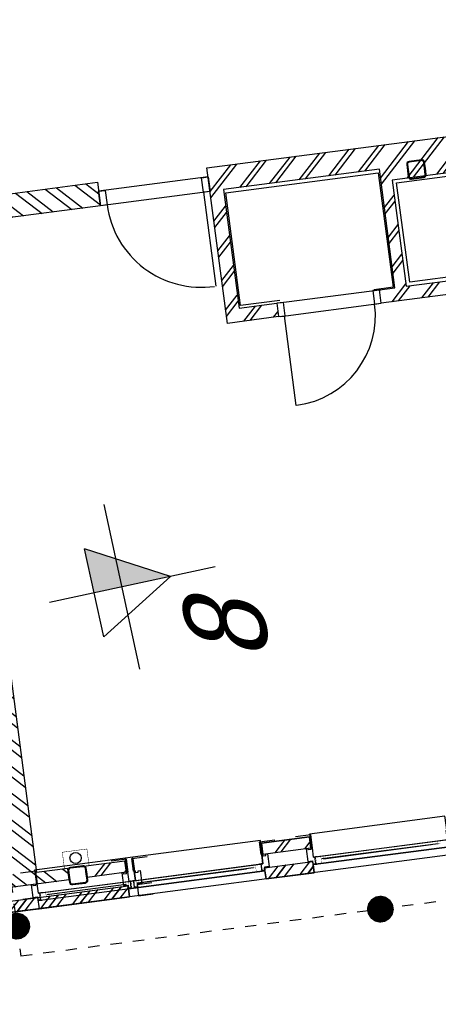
# Model space of a CAD drawing. Header units: metres. Extents: x 118052 to 118564, y 454784 to 455719.
# Tile 23 of 160: x 118272.29 to 118276, y 455179.07 to 455187.78. Entities that reach past the tile are written whole.
import ezdxf
from ezdxf.enums import TextEntityAlignment as Align

# ---------------------------------------------------------------- set-up
doc = ezdxf.new("R2010")
doc.units = ezdxf.units.M
doc.header["$LTSCALE"] = 0.5
doc.linetypes.add('Tauw_L_Center2', pattern=[6.4990000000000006, 4, -0.833, 0.833, -0.833])
for name, color, linetype in [('_gebouwen', 7, 'Continuous'), ('Koningsstal VIEUWPORT', 254, 'Continuous'), ('ZU_N_-_EL999---LU_pvc110_sdr34~H_-----', 2, 'Tauw_L_Center2'), ('ZU_N_-_EL999---LU_pvc125_sdr34~H_-----', 2, 'Tauw_L_Center2'), ('ZU_N_-_MB00----SYM_SONDERING~-_001--', 1, 'Continuous'), ('ZU_N_-_ML999---LU_pvc110_sdr34__20_^200~M_-----', 7, 'Continuous'), ('ZU_N_-_ML999---LU_pvc125_sdr34__20_^200~M_-----', 7, 'Continuous'), ('ZU_N_-_TB00----tekst__35_^200~-_-----', 7, 'Continuous'), ('ZU_N_D_EB00--F-METSELWERK~-_-----', 7, 'Continuous')]:
    doc.layers.add(name, color=color, linetype=linetype)
doc.styles.add('tcb_isocp', font='tcb_isocp.shx')

# ---------------------------------------------------------------- blocks, each defined once
blk = doc.blocks.new('A$C06DD79C7')
at = {"layer": 'ZU_N_D_EB00--F-METSELWERK~-_-----'}
h = blk.add_hatch(dxfattribs=at)
h.set_pattern_fill('T,_O', color=256, scale=60, angle=-1.272221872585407e-14)
h.set_pattern_definition([(44.99999999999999, (3159.99999999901, -12625.36631770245), (-132.5825214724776, 132.5825214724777), [])])
h.paths.add_polyline_path([(5999.999999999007, -13649.9999999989), (5999.999999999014, -14980.73263540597), (6209.999999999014, -14980.73263540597), (6209.999999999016, -10269.99999999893), (5059.999999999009, -10269.99999999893), (5059.999999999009, -10479.9999999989), (5999.999999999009, -10479.9999999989), (5999.999999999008, -13439.9999999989), (209.9999999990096, -13439.9999999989), (209.9999999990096, -13239.9999999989), (109.9999999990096, -13239.9999999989), (109.9999999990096, -13929.9999999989), (209.9999999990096, -13929.9999999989), (209.9999999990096, -13649.9999999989)])
h = blk.add_hatch(dxfattribs=at)
h.set_pattern_fill('10300013,O', color=256, scale=100000, angle=180)
h.set_pattern_definition([(315, (-60.00000000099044, -13839.9999999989), (141.4213562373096, 141.4213562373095), []), (315, (10.70999999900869, -13839.9999999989), (141.4213562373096, 141.4213562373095), [])])
h.paths.add_polyline_path([(-110.0000000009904, -14439.9999999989), (-10.00000000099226, -14439.9999999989), (-10.00000000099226, -13239.9999999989), (-110.0000000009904, -13239.9999999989)])
h = blk.add_hatch(dxfattribs=at)
h.set_pattern_fill('T,_O', color=256, scale=60, angle=270)
h.set_pattern_definition([(315, (159.9999999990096, -14264.9999999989), (132.5825214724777, 132.5825214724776), [])])
h.paths.add_polyline_path([(209.9999999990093, -14089.9999999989), (109.9999999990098, -14089.9999999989), (109.9999999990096, -14439.9999999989), (209.9999999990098, -14439.9999999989)])
h = blk.add_hatch(dxfattribs=at)
h.set_pattern_fill('10300013,O', color=256, scale=100000, angle=180)
h.set_pattern_definition([(315, (-60.00000000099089, -15874.9999999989), (141.4213562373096, 141.4213562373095), []), (315, (10.70999999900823, -15874.9999999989), (141.4213562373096, 141.4213562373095), [])])
h.paths.add_polyline_path([(-110.0000000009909, -16089.9999999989), (-10.00000000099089, -16089.9999999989), (-10.00000000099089, -15659.9999999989), (-110.0000000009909, -15659.9999999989)])
h = blk.add_hatch(dxfattribs=at)
h.set_pattern_fill('T,_O', color=256, scale=60, angle=89.99999999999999)
h.set_pattern_definition([(135, (159.9999999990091, -15874.9999999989), (-132.5825214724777, -132.5825214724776), [])])
h.paths.add_polyline_path([(109.9999999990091, -16089.9999999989), (209.9999999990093, -16089.9999999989), (209.9999999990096, -15659.9999999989), (109.9999999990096, -15659.9999999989)])
h = blk.add_hatch(dxfattribs=at)
h.set_pattern_fill('T,_O', color=256, scale=60, angle=89.99999999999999)
h.set_pattern_definition([(135, (5294.999999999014, -18230.36631770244), (-132.5825214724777, -132.5825214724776), [])])
h.paths.add_polyline_path([(4939.999999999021, -16417.23519108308), (4939.999999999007, -16080.73263540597), (5999.999999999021, -16080.73263540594), (5999.999999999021, -17474.99999999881), (4939.999999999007, -17474.99999999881), (4939.999999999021, -17337.23519108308), (4819.999999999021, -17337.23519108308), (4819.999999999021, -18140.73263540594), (4939.999999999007, -18140.73263540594), (4939.999999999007, -17574.99999999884), (5889.999999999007, -17574.99999999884), (5889.999999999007, -20279.9999999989), (4939.999999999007, -20279.9999999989), (4939.999999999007, -19199.99999999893), (5139.999999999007, -19199.9999999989), (5139.999999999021, -19079.99999999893), (4819.999999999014, -19079.99999999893), (4819.999999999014, -20279.99999999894), (4579.999999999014, -20279.9999999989), (4379.999999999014, -20279.9999999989), (4379.999999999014, -20499.9999999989), (4479.999999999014, -20499.9999999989), (4479.999999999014, -20379.9999999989), (5989.999999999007, -20379.9999999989), (5989.999999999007, -18069.99999999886), (6109.999999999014, -18069.99999999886), (6109.999999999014, -20389.99999999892), (6209.999999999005, -20389.99999999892), (6209.999999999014, -15960.73263540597), (4819.999999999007, -15960.73263540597), (4819.999999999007, -16417.23519108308)])
for p, q in [((6209.999999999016, -10269.99999999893), (6209.999999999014, -14980.73263540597)), ((-110.0000000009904, -13239.9999999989), (-110.0000000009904, -14439.9999999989)), ((-10.00000000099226, -13239.9999999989), (-10.00000000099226, -14439.9999999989)), ((109.9999999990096, -13929.9999999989), (109.9999999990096, -13239.9999999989)), ((-110.0000005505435, -13630.26101088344), (-110.0000005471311, -13499.23921175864)), ((-10.00000055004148, -13630.26101088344), (-10.00000054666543, -13499.23921175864)), ((-10.00000055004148, -13630.26101088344), (-110.0000005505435, -13630.26101088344)), ((-37.52145244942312, -13630.26101088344), (-37.52145244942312, -14520.26101110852)), ((-37.52145199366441, -13651.58701948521), (-37.52145200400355, -13663.85573723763)), ((109.9999995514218, -13640.26101077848), (27.47301625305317, -13640.26101077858)), ((27.4730162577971, -13640.26101077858), (27.47301625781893, -13655.26101100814)), ((27.47301625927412, -13655.26101088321), (27.47301625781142, -14495.26101110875)), ((97.20026519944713, -13630.26101100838), (110.0000001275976, -13630.26101101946)), ((110.0000001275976, -13630.26101101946), (110.0000001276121, -13640.26101077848)), ((209.9999999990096, -13929.9999999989), (209.9999999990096, -13649.9999999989)), ((5999.999999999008, -13649.9999999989), (209.9999999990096, -13649.9999999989)), ((5999.999999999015, -14980.73263540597), (5999.999999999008, -13649.9999999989)), ((2.173537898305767, -14423.05070494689), (2.173537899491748, -13714.0155516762)), ((109.9999999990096, -13929.9999999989), (209.9999999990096, -13929.9999999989)), ((109.9999999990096, -14439.9999999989), (109.9999999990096, -14089.9999999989)), ((109.9999999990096, -14089.9999999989), (209.9999999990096, -14089.9999999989)), ((209.9999999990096, -14439.9999999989), (209.9999999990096, -14089.9999999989)), ((-110.0000000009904, -14439.9999999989), (-10.00000000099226, -14439.9999999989)), ((-37.52145189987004, -14439.99999974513), (-37.5214518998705, -15660.00000009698)), ((-37.52145144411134, -14461.3260083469), (-37.52145145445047, -14473.59472609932)), ((-37.52145199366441, -14498.93500253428), (-37.52145200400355, -14486.66628478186)), ((110.0000001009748, -14449.99999964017), (27.47301680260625, -14449.99999964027)), ((27.47301680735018, -14449.99999964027), (27.47301680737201, -14464.99999986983)), ((27.4730168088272, -14464.9999997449), (27.4730168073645, -15635.00000009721)), ((97.20026574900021, -14439.99999987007), (110.0000006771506, -14439.99999988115)), ((109.9999999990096, -14439.9999999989), (209.9999999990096, -14439.9999999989)), ((110.0000006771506, -14439.99999988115), (110.0000006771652, -14449.99999964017)), ((-110.0000000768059, -14520.26101116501), (-109.9999999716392, -14651.28281028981)), ((-10.00000007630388, -14520.26101108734), (-110.0000000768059, -14520.26101116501)), ((-10.00000007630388, -14520.26101108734), (-9.999999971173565, -14651.28281021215)), ((2.173538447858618, -15562.78969393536), (2.173538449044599, -14523.75454053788)), ((2.173538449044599, -14537.21030590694), (2.173538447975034, -15500.01824820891)), ((27.47301625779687, -14510.26101124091), (27.4730162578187, -14495.26101101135)), ((109.9999995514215, -14510.26101124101), (27.47301625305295, -14510.26101124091)), ((97.2002651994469, -14520.26101101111), (110.0000001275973, -14520.26101100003)), ((110.0000001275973, -14520.26101100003), (110.0000001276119, -14510.26101124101)), ((5999.999999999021, -15960.73263540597), (5999.999999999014, -14980.73263540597)), ((6209.999999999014, -14980.73263540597), (5999.999999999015, -14980.73263540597)), ((6129.999999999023, -15960.73263540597), (6129.999999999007, -14980.73263540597)), ((-37.52145144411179, -15638.67399152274), (-37.52145145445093, -15626.40527377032)), ((-110.0000000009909, -15659.9999999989), (-110.0000000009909, -16089.9999999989)), ((-110.0000000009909, -15659.9999999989), (-10.00000000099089, -15659.9999999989)), ((-10.00000000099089, -15659.9999999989), (-10.00000000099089, -16089.9999999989)), ((27.47301680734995, -15650.00000022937), (27.47301680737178, -15634.99999999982)), ((110.0000001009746, -15650.00000022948), (27.47301680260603, -15650.00000022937)), ((97.20026574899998, -15659.99999999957), (110.0000006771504, -15659.9999999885)), ((110.0000006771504, -15659.9999999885), (110.000000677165, -15650.00000022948)), ((109.9999999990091, -16089.9999999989), (109.9999999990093, -15659.9999999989)), ((209.9999999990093, -15659.9999999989), (109.9999999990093, -15659.9999999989)), ((209.9999999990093, -15659.9999999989), (209.9999999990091, -16089.9999999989)), ((209.9999999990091, -16089.9999999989), (209.9999999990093, -15659.9999999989)), ((4819.999999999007, -16417.23519108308), (4819.999999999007, -15960.73263540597)), ((4819.999999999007, -15960.73263540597), (6209.999999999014, -15960.73263540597)), ((5999.999999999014, -15900.73263540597), (5159.999999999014, -15900.73263540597)), ((6209.999999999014, -15960.73263540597), (6209.999999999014, -15960.73263540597)), ((6209.999999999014, -15960.73263540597), (6209.999999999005, -20389.99999999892)), ((-110.0000000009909, -16089.9999999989), (-10.00000000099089, -16089.9999999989)), ((-37.5214518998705, -16089.99999974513), (-37.5214518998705, -17310.00000009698)), ((-37.52145144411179, -16111.3260083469), (-37.52145145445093, -16123.59472609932)), ((110.0000001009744, -16099.99999964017), (27.4730168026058, -16099.99999964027)), ((27.47301680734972, -16099.99999964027), (27.47301680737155, -16114.99999986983)), ((27.47301680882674, -16114.9999997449), (27.47301680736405, -17285.00000009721)), ((97.20026574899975, -16089.99999987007), (110.0000006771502, -16089.99999988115)), ((109.9999999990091, -16089.9999999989), (209.9999999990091, -16089.9999999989)), ((110.0000006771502, -16089.99999988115), (110.0000006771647, -16099.99999964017)), ((5999.999999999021, -16080.73263540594), (4939.999999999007, -16080.73263540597)), ((4939.999999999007, -16080.73263540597), (4939.999999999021, -16417.23519108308)), ((5999.999999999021, -17474.99999999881), (5999.999999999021, -16080.73263540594)), ((2.173538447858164, -17212.78969393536), (2.173538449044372, -16173.75454053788)), ((2.173538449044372, -16187.21030590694), (2.173538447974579, -17150.01824820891)), ((4819.999999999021, -16467.23519108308), (4019.999999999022, -16467.23519108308)), ((4939.999999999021, -16417.23519108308), (4819.999999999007, -16417.23519108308)), ((4819.999999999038, -16437.74775042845), (4819.99999999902, -17337.23519108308)), ((4939.999999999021, -16417.23519108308), (4939.999999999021, -16417.23519108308)), ((4939.999999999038, -16437.74775042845), (4939.999999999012, -17337.23519108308)), ((4819.999999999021, -18140.73263540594), (4819.999999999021, -17337.23519108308)), ((4819.999999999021, -17337.23519108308), (4939.999999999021, -17337.23519108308)), ((4939.999999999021, -17337.23519108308), (4939.999999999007, -17474.99999999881)), ((4939.999999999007, -17474.99999999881), (5999.999999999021, -17474.99999999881)), ((5889.999999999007, -17574.99999999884), (4939.999999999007, -17574.99999999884)), ((4939.999999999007, -17574.99999999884), (4939.999999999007, -18140.73263540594)), ((5889.999999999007, -20279.9999999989), (5889.999999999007, -17574.99999999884))]:
    blk.add_line(p, q, dxfattribs=at)
for points in [[(109.9999991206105, -13645.26101091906), (224.9999996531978, -13645.26101088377), (224.9999996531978, -13508.66100758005)], [(97.20026519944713, -13630.26101100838), (97.20026519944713, -13605.26101100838), (109.9999995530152, -13605.26101100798), (109.9999995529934, -13588.26101100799), (-4.00000044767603, -13588.26101100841), (-4.000000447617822, -13630.26101100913), (-30.00000044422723, -13630.261011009), (-30.00000044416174, -13655.26101100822), (27.47301625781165, -13655.26101100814)], [(219.9999996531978, -13635.26101173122), (110.0000001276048, -13635.2610103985), (110.0000001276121, -13640.26101091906), (27.4730162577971, -13640.26101077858), (27.47301625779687, -14510.26101124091), (110.0000001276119, -14510.26101124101), (110.0000001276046, -14515.26101045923), (219.9996675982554, -14515.26101168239)], [(220.0000001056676, -14515.26101168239), (234.9999996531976, -14515.26101184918), (234.9999996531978, -13635.26101191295), (219.9999996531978, -13635.26101191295)], [(109.9999996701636, -14454.99999978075), (225.0000002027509, -14454.99999974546), (225.0000002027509, -14318.39999644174)], [(97.20026574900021, -14439.99999987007), (97.20026574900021, -14414.99999987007), (110.0000001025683, -14414.99999986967), (110.0000001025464, -14397.99999986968), (-3.999999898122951, -14397.9999998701), (-3.999999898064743, -14439.99999987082), (-29.99999989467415, -14439.99999987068), (-29.99999989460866, -14464.99999986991), (27.47301680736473, -14464.99999986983)], [(-10.00000000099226, -14439.9999999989), (-110.0000000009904, -14439.9999999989)], [(220.0000002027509, -14445.00000059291), (110.0000006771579, -14444.99999926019), (110.0000006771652, -14449.99999978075), (27.47301680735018, -14449.99999964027), (27.47301680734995, -15650.00000022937), (110.000000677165, -15650.00000022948), (110.0000006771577, -15654.9999994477), (219.9996681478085, -15655.00000067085)], [(220.0000006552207, -15655.00000067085), (235.0000002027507, -15655.00000083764), (235.0000002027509, -14445.00000077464), (220.0000002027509, -14445.00000077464)], [(97.2002651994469, -14520.26101101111), (97.2002651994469, -14545.26101101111), (109.999999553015, -14545.26101101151), (109.9999995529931, -14562.2610110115), (-4.00000044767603, -14562.26101101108), (-4.000000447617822, -14520.26101101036), (-30.00000044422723, -14520.26101101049), (-30.00000044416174, -14495.26101101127), (27.47301625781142, -14495.26101101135)], [(109.9999995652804, -14505.26101122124), (225.000000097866, -14505.2610111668), (225.0000002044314, -14641.86101447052)], [(97.20026574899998, -15659.99999999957), (97.20026574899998, -15684.99999999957), (110.000000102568, -15684.99999999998), (110.000000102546, -15701.99999999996), (-3.999999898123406, -15701.99999999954), (-3.999999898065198, -15659.99999999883), (-29.9999998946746, -15659.99999999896), (-29.99999989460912, -15634.99999999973), (27.4730168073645, -15634.99999999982)], [(110.0000001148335, -15645.0000002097), (225.000000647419, -15645.00000015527), (225.0000007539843, -15781.60000345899)], [(209.9999999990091, -16089.9999999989), (209.9999999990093, -15659.9999999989)], [(109.9999996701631, -16104.99999978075), (225.0000002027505, -16104.99999974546), (225.0000002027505, -15968.39999644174)], [(97.20026574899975, -16089.99999987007), (97.20026574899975, -16064.99999987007), (110.0000001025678, -16064.99999986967), (110.000000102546, -16047.99999986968), (-3.999999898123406, -16047.9999998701), (-3.999999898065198, -16089.99999987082), (-29.9999998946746, -16089.99999987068), (-29.99999989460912, -16114.99999986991), (27.47301680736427, -16114.99999986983)], [(220.0000002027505, -16095.00000059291), (110.0000006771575, -16094.99999926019), (110.0000006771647, -16099.99999978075), (27.47301680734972, -16099.99999964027), (27.4730168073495, -17300.00000022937), (110.0000006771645, -17300.00000022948), (110.0000006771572, -17304.9999994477), (219.9996681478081, -17305.00000067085)], [(220.0000006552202, -17305.00000067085), (235.0000002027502, -17305.00000083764), (235.0000002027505, -16095.00000077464), (220.0000002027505, -16095.00000077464)], [(4961.701797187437, -16447.16152381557), (4961.701797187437, -16097.26366175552), (5969.844340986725, -16097.26366175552), (5969.844340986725, -17459.31319173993), (4945.805427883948, -17459.31319173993), (4945.805427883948, -17290.09702890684)], [(4970.830491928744, -18109.17577104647), (4970.830491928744, -17610.40549260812), (5861.024851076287, -17610.40549260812), (5861.024851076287, -20247.59078284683), (4946.986103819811, -20247.59078284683), (4946.986103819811, -19217.89746224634), (5161.586426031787, -19217.89746224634), (5161.586426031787, -19066.80542695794), (4946.986103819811, -19066.80542695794)]]:
    blk.add_lwpolyline(points, dxfattribs=at)
for points, const_width in [([(27.47854798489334, -13675.4419217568), (27.47854799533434, -13662.041585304), (-37.52145200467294, -13662.04158525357), (-37.52145199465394, -13649.27013952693)], 2), ([(-37.52145199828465, -13653.87759467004), (-37.5214520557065, -13727.47131707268), (-37.52145204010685, -13707.47131707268), (27.47854795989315, -13707.47131712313)], 2), ([(27.47854795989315, -13707.47131712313), (27.4785479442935, -13727.47131712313), (2.173538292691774, -13727.47131710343), (2.173538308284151, -13707.47131710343)], 2), ([(27.47854796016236, -13707.47131712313), (27.47854798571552, -13674.43829715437), (27.47854798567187, -13674.43829715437)], 2), ([(130.0000001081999, -13645.91670711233), (32.93249291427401, -13645.91670703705), (32.93249288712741, -13680.91670703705)], 2), ([(209.9999999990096, -13869.99999999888), (209.9999999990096, -13899.99999999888), (359.9999999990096, -13899.99999999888), (359.9999999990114, -14119.99999999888), (209.9999999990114, -14119.99999999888), (209.9999999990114, -14149.99999999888)], 3.999999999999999), ([(-37.52145199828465, -14496.64442734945), (-37.5214520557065, -14423.05070494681), (-37.52145204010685, -14443.05070494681), (27.47854795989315, -14443.05070489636)], 2), ([(27.47854853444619, -14485.18091061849), (27.47854854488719, -14471.78057416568), (-37.52145145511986, -14471.78057411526), (-37.52145144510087, -14459.00912838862)], 2), ([(-37.52145144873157, -14463.61658353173), (-37.52145150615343, -14537.21030593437), (-37.52145149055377, -14517.21030593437), (27.478548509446, -14517.21030598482)], 2), ([(27.47854798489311, -14475.08010026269), (27.47854799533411, -14488.48043671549), (-37.52145200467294, -14488.48043676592), (-37.52145199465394, -14501.25188249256)], 2), ([(27.47854795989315, -14443.05070489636), (27.4785479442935, -14423.05070489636), (2.173538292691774, -14423.05070491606), (2.173538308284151, -14443.05070491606)], 2), ([(27.47854796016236, -14443.05070489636), (27.47854798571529, -14476.08372486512), (27.47854798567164, -14476.08372486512)], 2), ([(27.47854850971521, -14517.21030598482), (27.47854853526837, -14484.17728601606), (27.47854853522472, -14484.17728601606)], 2), ([(130.0000006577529, -14455.65569597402), (32.93249346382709, -14455.65569589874), (32.93249343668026, -14490.65569589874)], 2), ([(130.0000001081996, -14504.60531490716), (32.93249291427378, -14504.60531498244), (32.93249288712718, -14469.60531498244)], 2), ([(27.478548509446, -14517.21030598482), (27.47854849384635, -14537.21030598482), (2.173538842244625, -14537.21030596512), (2.173538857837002, -14517.21030596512)], 2), ([(-37.52145144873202, -15636.38341633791), (-37.52145150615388, -15562.78969393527), (-37.52145149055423, -15582.78969393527), (27.478548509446, -15582.78969388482)], 2), ([(27.47854853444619, -15614.81908925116), (27.47854854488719, -15628.21942570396), (-37.52145145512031, -15628.21942575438), (-37.52145144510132, -15640.99087148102)], 2), ([(27.478548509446, -15582.78969388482), (27.47854849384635, -15562.78969388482), (2.173538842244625, -15562.78969390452), (2.173538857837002, -15582.78969390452)], 2), ([(27.47854850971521, -15582.78969388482), (27.47854853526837, -15615.82271385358), (27.47854853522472, -15615.82271385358)], 2), ([(130.0000006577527, -15644.34430389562), (32.93249346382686, -15644.3443039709), (32.93249343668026, -15609.3443039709)], 2), ([(27.47854853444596, -16135.18091061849), (27.47854854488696, -16121.78057416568), (-37.52145145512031, -16121.78057411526), (-37.52145144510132, -16109.00912838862)], 2), ([(-37.52145144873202, -16113.61658353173), (-37.52145150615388, -16187.21030593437), (-37.52145149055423, -16167.21030593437), (27.47854850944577, -16167.21030598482)], 2), ([(27.47854850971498, -16167.21030598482), (27.47854853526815, -16134.17728601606), (27.47854853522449, -16134.17728601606)], 2), ([(130.0000006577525, -16105.65569597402), (32.93249346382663, -16105.65569589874), (32.93249343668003, -16140.65569589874)], 2), ([(27.47854850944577, -16167.21030598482), (27.47854849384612, -16187.21030598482), (2.173538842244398, -16187.21030596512), (2.173538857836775, -16167.21030596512)], 2), ([(27.47854850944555, -17232.78969388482), (27.47854849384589, -17212.78969388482), (2.17353884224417, -17212.78969390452), (2.173538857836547, -17232.78969390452)], 2)]:
    blk.add_lwpolyline(points, dxfattribs=dict(at, const_width=const_width))
at = {"layer": 'ZU_N_D_EB00--F-METSELWERK~-_-----', "flags": 128}
for points in [[(139.9999996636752, -14089.9999999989), (84.99999966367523, -14089.9999999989, -0.414213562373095), (59.99999966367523, -14064.9999999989), (59.99999966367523, -13954.9999999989, -0.414213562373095), (84.99999966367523, -13929.9999999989), (194.9999996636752, -13929.9999999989, -0.414213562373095), (219.9999996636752, -13954.9999999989), (219.9999996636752, -14064.9999999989, -0.414213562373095), (194.9999996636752, -14089.9999999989)], [(139.9999996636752, -14081.9999999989), (84.99999966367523, -14081.9999999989, -0.414213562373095), (67.99999966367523, -14064.9999999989), (67.99999966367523, -13954.9999999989, -0.414213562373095), (84.99999966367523, -13937.9999999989), (194.9999996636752, -13937.9999999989, -0.414213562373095), (211.9999996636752, -13954.9999999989), (211.9999996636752, -14064.9999999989, -0.414213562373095), (194.9999996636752, -14081.9999999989)], [(5955.000000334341, -17879.99999999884), (6010.000000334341, -17879.99999999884, 0.414213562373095), (6035.000000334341, -17854.99999999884), (6035.000000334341, -17744.99999999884, 0.414213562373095), (6010.000000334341, -17719.99999999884), (5900.000000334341, -17719.99999999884, 0.414213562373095), (5875.000000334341, -17744.99999999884), (5875.000000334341, -17854.99999999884, 0.414213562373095), (5900.000000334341, -17879.99999999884)], [(5955.000000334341, -17871.99999999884), (6010.000000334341, -17871.99999999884, 0.414213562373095), (6027.000000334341, -17854.99999999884), (6027.000000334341, -17744.99999999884, 0.414213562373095), (6010.000000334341, -17727.99999999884), (5900.000000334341, -17727.99999999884, 0.414213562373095), (5883.000000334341, -17744.99999999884), (5883.000000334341, -17854.99999999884, 0.414213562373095), (5900.000000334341, -17871.99999999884)]]:
    blk.add_lwpolyline(points, format="xyb", close=True, dxfattribs=at)
at = {"layer": 'ZU_N_D_EB00--F-METSELWERK~-_-----'}
for points in [[(5999.999999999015, -14980.73263540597), (6129.999999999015, -14980.73263540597), (6129.999999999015, -15040.73263540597), (5999.999999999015, -15040.73263540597)], [(5999.999999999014, -15900.73263540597), (6129.999999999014, -15900.73263540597), (6129.999999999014, -15960.73263540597), (5999.999999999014, -15960.73263540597)], [(4819.999999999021, -16477.23519108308), (4939.999999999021, -16477.23519108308), (4939.999999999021, -16417.23519108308), (4819.999999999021, -16417.23519108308)], [(4819.999999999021, -17337.23519108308), (4939.999999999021, -17337.23519108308), (4939.999999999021, -17277.23519108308), (4819.999999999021, -17277.23519108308)]]:
    blk.add_lwpolyline(points, close=True, dxfattribs=at)
blk.add_circle((294.0167242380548, -14009.9999999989), 50, dxfattribs=at)
for centre, radius, start, end in [((6001.471880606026, -15881.99304423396), 841.5146751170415, 90.1002152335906, 180.5778334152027), ((4819.999999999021, -16477.23519108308), 800, 180, 270)]:
    blk.add_arc(centre, radius, start, end, dxfattribs=at)
blk = doc.blocks.new('zusondg1')
for p, q in [((0, -1.056103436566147), (0, 0.819315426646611)), ((-0.5, 0.314618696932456), (0, -0.5514067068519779)), ((-0.5, 0.314618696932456), (0.5, 0.314618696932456)), ((0, -0.5514067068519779), (0.5, 0.314618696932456)), ((-0.9336846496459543, 0), (0.933684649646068, 0))]:
    blk.add_line(p, q)
for points in [[(0, -0.5514067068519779), (0, 0.314618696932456), (0.5, 0.314618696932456)], [(0, -0.5514067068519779), (0, 0.314618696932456), (0.5, 0.314618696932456), (0, -0.5514067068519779)]]:
    blk.add_solid(points)
blk = doc.blocks.new('Leidingen')
at = {"layer": 'ZU_N_-_EL999---LU_pvc110_sdr34~H_-----'}
blk.add_lwpolyline([(-280686.5042719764, -13362.35845676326), (-281957.1873227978, -13362.35845675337)], dxfattribs=at)
at = {"layer": 'ZU_N_-_EL999---LU_pvc125_sdr34~H_-----'}
blk.add_lwpolyline([(-281957.1873244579, -25492.35845668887), (-281957.187323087, 1194.985568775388)], dxfattribs=at)
at = {"layer": 'ZU_N_-_ML999---LU_pvc110_sdr34__20_^200~M_-----', "flags": 128}
blk.add_lwpolyline([(-281687.4822040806, -13362.35845670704, 0, 0, 0), (-281621.6226156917, -13462.6705428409, 0, 91.82399999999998, 0), (-281626.6411163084, -13455.02676185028, 91.82399999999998, 169.728, 0), (-281640.9063031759, -13433.29916407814, 169.728, 221.712, 0), (-281662.2843256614, -13400.73786090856, 221.712, 240, 0), (-281687.4822040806, -13362.35845670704, 240, 221.712, 0), (-281712.6800825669, -13323.97905261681, 221.712, 169.728, 0), (-281734.0581049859, -13291.41774945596, 169.728, 91.82399999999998, 0), (-281748.3232918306, -13269.6901515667, 91.82399999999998, 0, 0), (-281753.3417925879, -13262.04637061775, 0, 0, 0), (-281687.4822040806, -13362.35845670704, 0, 0, 0), (-282127.8487052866, -12691.627231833, 0, 0, 0)], format="xyseb", dxfattribs=at)
at = {"layer": 'ZU_N_-_ML999---LU_pvc125_sdr34__20_^200~M_-----', "flags": 128}
blk.add_lwpolyline([(-281957.187324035, -16577.61371221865, 0, 0, 0), (-281838.7713689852, -16597.04722902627, 0, 91.82399999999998, 0), (-281847.7946646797, -16595.5663950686, 91.82399999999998, 169.728, 0), (-281873.4435606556, -16591.3570953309, 169.728, 221.712, 0), (-281911.881379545, -16585.0489757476, 221.712, 240, 0), (-281957.187324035, -16577.61371221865, 240, 221.712, 0), (-282002.4932684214, -16570.1784487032, 221.712, 169.728, 0), (-282040.9310874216, -16563.87032910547, 169.728, 91.82399999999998, 0), (-282066.5799833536, -16559.66102943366, 91.82399999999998, 0, 0), (-282075.6032789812, -16558.18019542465, 0, 0, 0), (-281957.187324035, -16577.61371221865, 0, 0, 0), (-282863.7962095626, -16428.82802732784, 0, 0, 0)], format="xyseb", dxfattribs=at)
at = {"layer": 'ZU_N_-_MB00----SYM_SONDERING~-_001--', "xscale": 799.9999999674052, "yscale": 800.0000000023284, "zscale": 799.9999999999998, "rotation": 4.735440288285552}
blk.add_blockref('zusondg1', (-278825.673594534, -14677.23774279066), dxfattribs=at)
at = {"layer": 'ZU_N_-_TB00----tekst__35_^200~-_-----', "style": 'tcb_isocp', "oblique": 20.00023775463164}
blk.add_text('8', height=699.9999999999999, rotation=1.435440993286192, dxfattribs=at).set_placement((-279371.8664706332, -15548.03216928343), align=Align.MIDDLE)

msp = doc.modelspace()

# ---------------------------------------------------------------- hatches: boundary and pattern name
at = {"layer": '_gebouwen'}
h = msp.add_hatch(dxfattribs=at)
h.set_pattern_fill('T,_O', color=256, scale=0.05985236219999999, angle=187.4698759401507)
h.set_pattern_definition([(232.4698759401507, (118276.3146741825, 455185.8585128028), (0.1483278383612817, -0.1139399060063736), [])])
h.paths.add_polyline_path([(118274.5673922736, 455185.27225574), (118274.234566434, 455185.2286164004), (118274.097100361, 455186.2770344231), (118275.4761333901, 455186.4578500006), (118275.6135995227, 455185.4094319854), (118275.4773399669, 455185.3915659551), (118275.4929021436, 455185.2728771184), (118276.2876202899, 455185.377078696), (118276.2720580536, 455185.4957675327), (118275.7125068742, 455185.4224004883), (118275.5893061, 455186.3620204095), (118278.2647502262, 455186.7128183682), (118278.3879509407, 455185.773198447), (118277.319751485, 455185.6331386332), (118277.2938144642, 455185.830953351), (118277.1751256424, 455185.815391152), (118277.2166248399, 455185.4988875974), (118278.4035131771, 455185.6545096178), (118278.4346375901, 455185.4171319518), (118278.4605745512, 455185.2193172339), (118278.6781707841, 455185.2478479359), (118278.6652022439, 455185.3467552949), (118278.5465134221, 455185.3311930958), (118278.3506890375, 455186.82469423), (118276.0659290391, 455186.5251218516), (118276.0503668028, 455186.6438106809), (118278.3450175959, 455186.9446799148), (118278.3320491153, 455187.0435872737), (118273.9511776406, 455186.4691776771), (118274.1314398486, 455185.0943653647), (118274.5829544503, 455185.1535669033)])
h = msp.add_hatch(dxfattribs=at)
h.set_pattern_fill('T,_O', color=256, scale=0.05985236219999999, angle=97.46987594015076)
h.set_pattern_definition([(142.4698759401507, (118271.0477941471, 455183.0199561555), (-0.1139399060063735, -0.1483278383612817), [])])
h.paths.add_polyline_path([(118271.6929268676, 455185.961804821), (118273.0091193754, 455186.1343809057), (118272.9818855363, 455186.3420863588), (118268.3226242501, 455185.7311749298), (118268.4717619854, 455184.5937402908), (118268.6794674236, 455184.6209741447), (118268.5575635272, 455185.5507033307), (118271.4852214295, 455185.934570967), (118272.2360976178, 455180.2078348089), (118272.0382829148, 455180.1818978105), (118272.0512513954, 455180.0829904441), (118272.7337121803, 455180.1724731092), (118272.7207436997, 455180.2713804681), (118272.4438031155, 455180.2350686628)])
h = msp.add_hatch(dxfattribs=at)
h.set_pattern_fill('T,_O', color=256, scale=0.05985236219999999, angle=187.4698759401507)
h.set_pattern_definition([(232.4698759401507, (118274.6509761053, 455180.4741641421), (0.1483278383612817, -0.1139399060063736), [])])
h.paths.add_polyline_path([(118274.870111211, 455180.4525927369), (118274.8571426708, 455180.5515000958), (118274.4318410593, 455180.4957355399), (118274.4448095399, 455180.3968281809)])
h = msp.add_hatch(dxfattribs=at)
h.set_pattern_fill('T,_O', color=256, scale=0.05985236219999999, angle=367.4698759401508)
h.set_pattern_definition([(52.46987594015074, (118273.0585676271, 455180.2653712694), (-0.1483278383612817, 0.1139399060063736), [])])
h.paths.add_polyline_path([(118272.8789954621, 455180.2921300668), (118272.8919640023, 455180.1932227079), (118273.2381397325, 455180.2386124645), (118273.2251712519, 455180.3375198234)])
h = msp.add_hatch(dxfattribs=at)
h.set_pattern_fill('10300013,O', color=256, scale=99.75393699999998, angle=277.4698759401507)
h.set_pattern_definition([(52.46987594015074, (118274.6795068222, 455180.2565679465), (-0.1582163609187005, 0.1215358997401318), []), (52.46987594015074, (118274.6703367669, 455180.3265053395), (-0.1582163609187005, 0.1215358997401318), [])])
h.paths.add_polyline_path([(118274.8986418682, 455180.2349965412), (118274.8856733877, 455180.3339039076), (118274.4603717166, 455180.2781393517), (118274.4733402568, 455180.1792319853)])
h = msp.add_hatch(dxfattribs=at)
h.set_pattern_fill('10300013,O', color=256, scale=99.75393699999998, angle=277.4698759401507)
h.set_pattern_definition([(52.46987594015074, (118272.6667420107, 455179.9926589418), (-0.1582163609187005, 0.1215358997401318), []), (52.46987594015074, (118272.6575720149, 455180.0625963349), (-0.1582163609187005, 0.1215358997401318), [])])
h.paths.add_polyline_path([(118273.2666704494, 455180.0210162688), (118273.2537019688, 455180.1199236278), (118272.0668136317, 455179.9643016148), (118272.0797821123, 455179.8653942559)])

# ---------------------------------------------------------------- linework, layer by layer
for p, q in [((118273.9511776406, 455186.4691776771), (118278.3320491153, 455187.0435872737)), ((118278.2647502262, 455186.7128183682), (118275.5893061, 455186.3620204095)), ((118273.9615524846, 455186.3900517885), (118272.9922603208, 455186.2629604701)), ((118274.1314398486, 455185.0943653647), (118273.9511776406, 455186.4691776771)), ((118273.9511776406, 455186.4691776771), (118273.9511776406, 455186.4691776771)), ((118275.4761333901, 455186.4578500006), (118274.097100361, 455186.2770344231)), ((118275.6135995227, 455185.4094319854), (118275.4761333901, 455186.4578500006)), ((118268.3226242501, 455185.7311749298), (118272.9818855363, 455186.3420863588)), ((118272.9818855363, 455186.3420863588), (118273.0091193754, 455186.1343809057)), ((118275.5893061, 455186.3620204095), (118275.7125068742, 455185.4224004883)), ((118273.9784115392, 455186.2614722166), (118273.0091193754, 455186.1343809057)), ((118273.9190670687, 455186.2536911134), (118274.0280024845, 455185.4228692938)), ((118274.097100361, 455186.2770344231), (118274.234566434, 455185.2286164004)), ((118273.0091193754, 455186.1343809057), (118271.6929268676, 455185.961804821)), ((118271.6929268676, 455185.961804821), (118272.4438031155, 455180.2350686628)), ((118275.7125068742, 455185.4224004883), (118276.2720580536, 455185.4957675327)), ((118274.5876806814, 455185.2749159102), (118275.4773399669, 455185.3915659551)), ((118275.4773399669, 455185.3915659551), (118275.6135995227, 455185.4094319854)), ((118275.4929021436, 455185.2728771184), (118275.4773399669, 455185.3915659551)), ((118276.2876202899, 455185.377078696), (118275.4929021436, 455185.2728771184)), ((118274.234566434, 455185.2286164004), (118274.5673922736, 455185.27225574)), ((118274.5673922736, 455185.27225574), (118274.5673922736, 455185.27225574)), ((118274.5673922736, 455185.27225574), (118274.5829544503, 455185.1535669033)), ((118274.6032428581, 455185.1562270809), (118275.4929021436, 455185.2728771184)), ((118274.5829544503, 455185.1535669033), (118274.1314398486, 455185.0943653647)), ((118274.632408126, 455185.1600511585), (118274.7361561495, 455184.368792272)), ((118274.4318410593, 455180.4957355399), (118274.8571426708, 455180.5515000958)), ((118274.8571426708, 455180.5515000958), (118274.4318410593, 455180.4957355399)), ((118274.870111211, 455180.4525927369), (118274.8571426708, 455180.5515000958)), ((118274.4318410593, 455180.4957355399), (118274.4448095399, 455180.3968281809)), ((118274.8892425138, 455180.3066831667), (118276.0959123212, 455180.4648988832)), ((118276.0959123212, 455180.4648988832), (118274.8892425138, 455180.3066831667)), ((118274.9055405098, 455180.3742096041), (118276.0627566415, 455180.5259410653)), ((118275.9946163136, 455180.4915534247), (118274.9669340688, 455180.3568061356)), ((118274.9802428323, 455180.3585511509), (118275.9325307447, 455180.4834129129)), ((118274.4448095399, 455180.3968281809), (118274.4349188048, 455180.3955313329)), ((118274.4349188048, 455180.3955313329), (118274.4456212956, 455180.3139060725)), ((118274.870111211, 455180.4525927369), (118274.4448095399, 455180.3968281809)), ((118274.4464694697, 455180.3841683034), (118274.4448095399, 455180.3968281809)), ((118274.870111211, 455180.4525927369), (118274.8800019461, 455180.4538895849)), ((118274.8717711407, 455180.4399328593), (118274.870111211, 455180.4525927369)), ((118274.8800019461, 455180.4538895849), (118274.8907044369, 455180.3722643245)), ((118273.2251712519, 455180.3375198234), (118272.8789954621, 455180.2921300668)), ((118272.8919640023, 455180.1932227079), (118272.8789954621, 455180.2921300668)), ((118273.2381397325, 455180.2386124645), (118273.2251712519, 455180.3375198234)), ((118273.273569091, 455180.1602293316), (118274.4307852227, 455180.3119607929)), ((118274.4456212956, 455180.3139060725), (118274.4307852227, 455180.3119607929)), ((118274.4603717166, 455180.2781393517), (118274.8856733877, 455180.3339039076)), ((118274.8986418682, 455180.2349965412), (118274.8856733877, 455180.3339039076)), ((118274.8892425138, 455180.3066831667), (118274.8986418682, 455180.2349965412)), ((118274.8907044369, 455180.3722643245), (118274.9055405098, 455180.3742096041)), ((118274.9103355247, 455180.3094488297), (118274.9224701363, 455180.3110398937)), ((118272.7207436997, 455180.2713804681), (118272.4438031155, 455180.2350686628)), ((118272.7337121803, 455180.1724731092), (118272.7207436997, 455180.2713804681)), ((118273.2381397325, 455180.2386124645), (118272.8919640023, 455180.1932227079)), ((118273.2381397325, 455180.2386124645), (118273.2480304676, 455180.2399093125)), ((118273.2397996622, 455180.2259525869), (118273.2381397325, 455180.2386124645)), ((118273.2480304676, 455180.2399093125), (118273.2587329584, 455180.1582840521)), ((118273.2572710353, 455180.0927028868), (118274.4639408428, 455180.2509186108)), ((118274.4639408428, 455180.2509186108), (118273.2572710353, 455180.0927028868)), ((118273.3175237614, 455180.2490211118), (118273.3076330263, 455180.2477242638)), ((118273.3076330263, 455180.2477242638), (118273.3183355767, 455180.1660990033)), ((118273.3191836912, 455180.2363612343), (118273.3175237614, 455180.2490211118)), ((118274.3626448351, 455180.2775731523), (118273.3349625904, 455180.1428258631)), ((118273.3482713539, 455180.1445708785), (118274.3005592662, 455180.2694326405)), ((118274.4428478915, 455180.2481529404), (118274.4307132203, 455180.2465618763)), ((118274.4733402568, 455180.1792319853), (118274.4603717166, 455180.2781393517)), ((118274.4733402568, 455180.1792319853), (118274.4639408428, 455180.2509186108)), ((118274.4733402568, 455180.1792319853), (118274.8986418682, 455180.2349965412)), ((118274.8986418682, 455180.2349965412), (118274.4733402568, 455180.1792319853)), ((118272.7337121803, 455180.1724731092), (118272.0512513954, 455180.0829904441)), ((118272.0668136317, 455179.9643016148), (118273.2537019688, 455180.1199236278)), ((118272.4372482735, 455180.1336014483), (118272.4471390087, 455180.1348983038)), ((118272.4389082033, 455180.1209415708), (118272.4372482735, 455180.1336014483)), ((118272.4471390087, 455180.1348983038), (118272.4578414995, 455180.0532730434)), ((118272.472677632, 455180.0552183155), (118273.3034994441, 455180.1641537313)), ((118273.2353591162, 455180.1297660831), (118272.5340711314, 455180.0378148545)), ((118273.2666704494, 455180.0210162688), (118273.2537019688, 455180.1199236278)), ((118273.2587329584, 455180.1582840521), (118273.273569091, 455180.1602293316)), ((118273.3183355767, 455180.1660990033), (118273.3034994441, 455180.1641537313)), ((118273.3330859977, 455180.1303322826), (118273.462676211, 455180.1473238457)), ((118273.3330859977, 455180.1303322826), (118273.3460544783, 455180.0314249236)), ((118272.4563795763, 455179.9876918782), (118273.3366551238, 455180.1031115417)), ((118272.4578414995, 455180.0532730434), (118272.472677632, 455180.0552183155)), ((118273.2572710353, 455180.0927028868), (118273.2666704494, 455180.0210162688)), ((118273.2783640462, 455180.0954685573), (118273.2904987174, 455180.0970596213)), ((118273.3155621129, 455180.1003458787), (118273.3034274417, 455180.0987548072)), ((118273.3460544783, 455180.0314249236), (118273.4756446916, 455180.0484164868)), ((118272.0797821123, 455179.8653942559), (118273.2666704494, 455180.0210162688)), ((118272.4528105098, 455180.0149126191), (118272.3232202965, 455179.9979210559)), ((118272.4528105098, 455180.0149126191), (118272.4657789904, 455179.9160052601)), ((118273.2666704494, 455180.0210162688), (118272.4657789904, 455179.9160052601)), ((118272.4774725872, 455179.9904575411), (118272.4896072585, 455179.9920486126)), ((118272.3361887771, 455179.899013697), (118272.0797821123, 455179.8653942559)), ((118272.4657789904, 455179.9160052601), (118272.3361887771, 455179.899013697)), ((118272.4657789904, 455179.9160052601), (118272.3361887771, 455179.899013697)), ((118272.4657789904, 455179.9160052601), (118272.4657789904, 455179.9160052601))]:
    msp.add_line(p, q, dxfattribs=at)
for points in [[(118259.6948716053, 455179.2299018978), (118257.5913921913, 455195.272587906), (118274.3281375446, 455197.4670707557), (118274.1864321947, 455198.5478203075), (118283.2260594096, 455199.7330750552), (118285.401415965, 455183.1652769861), (118279.1846272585, 455182.3501462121), (118279.384674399, 455180.8244391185), (118269.0334354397, 455179.4659644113), (118268.9047305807, 455180.4475626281), (118259.6948716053, 455179.2299018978)], [(118276.2368477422, 455185.5221687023), (118275.7435272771, 455185.4574856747), (118275.6280823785, 455186.3379534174), (118278.2364527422, 455186.6799568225), (118278.3549898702, 455185.775905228), (118277.3365473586, 455185.6423694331), (118277.3087169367, 455185.8546249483), (118277.1592758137, 455185.835030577), (118277.1871062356, 455185.6227750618)], [(118274.59417723, 455185.2976014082), (118274.2481024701, 455185.2522248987), (118274.1173614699, 455186.2493520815), (118275.4645287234, 455186.4259894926), (118275.5973312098, 455185.4131396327), (118275.4299639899, 455185.3911948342)], [(118272.0797821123, 455179.8653942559), (118272.3361887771, 455179.899013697), (118272.4657789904, 455179.9160052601), (118273.2666704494, 455180.0210162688), (118273.2572710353, 455180.0927028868), (118274.4639408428, 455180.2509186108), (118274.4733402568, 455180.1792319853), (118274.8986418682, 455180.2349965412), (118274.8892425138, 455180.3066831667), (118276.0959123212, 455180.4648988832), (118276.0923431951, 455180.4921196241), (118276.1338842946, 455180.4975663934), (118276.1183220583, 455180.6162552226), (118277.5505006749, 455180.804039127), (118277.3793164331, 455182.1096162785), (118278.8431453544, 455182.3015501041), (118278.9420527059, 455182.314518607), (118279.0269201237, 455182.3004942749), (118279.0639836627, 455182.3053539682), (118279.0477730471, 455182.428988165), (118280.3226673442, 455182.5961493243), (118280.4558266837, 455182.5859201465), (118281.3361021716, 455182.70133981)], [(118274.8571426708, 455180.5515000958), (118274.4318410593, 455180.4957355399)], [(118273.2537019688, 455180.1199236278), (118273.2666704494, 455180.0210162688)]]:
    msp.add_lwpolyline(points, dxfattribs=at)
for points in [[(118273.9190670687, 455186.2536911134), (118273.9022080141, 455186.3822706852), (118273.9615524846, 455186.3900517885), (118273.9784115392, 455186.2614722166)], [(118273.0091193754, 455186.1343809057), (118272.9922603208, 455186.2629604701), (118273.0516047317, 455186.2707415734), (118273.0684637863, 455186.1421620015)], [(118275.4929021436, 455185.2728771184), (118275.4773399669, 455185.3915659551), (118275.417995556, 455185.3837848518), (118275.4335577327, 455185.2650960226)], [(118274.6422988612, 455185.1613480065), (118274.6267366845, 455185.2800368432), (118274.5673922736, 455185.27225574), (118274.5829544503, 455185.1535669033)]]:
    msp.add_lwpolyline(points, close=True, dxfattribs=at)
msp.add_circle((118272.7889738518, 455180.364853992), 0.04987696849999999, dxfattribs=at)
for centre, radius, start, end in [((118273.9003413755, 455186.2527166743), 0.8394440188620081, 187.5700406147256, 278.0477350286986), ((118274.6422988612, 455185.1613480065), 0.7980314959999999, 277.4707251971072, 7.469820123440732)]:
    msp.add_arc(centre, radius, start, end, dxfattribs=at)

# ---------------------------------------------------------------- block references
at = {"layer": '_gebouwen', "xscale": 0.0009975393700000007, "yscale": 0.0009975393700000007, "zscale": 0.0009975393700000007, "rotation": 97.46987594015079}
msp.add_blockref('A$C06DD79C7', (118258.9701822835, 455178.2571627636), dxfattribs=at)
at = {"layer": 'Koningsstal VIEUWPORT', "color": 6, "xscale": 0.0009975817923, "yscale": 0.0009975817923, "zscale": 0.0009975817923, "rotation": 97.46987594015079}
msp.add_blockref('Leidingen', (118222.5204054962, 455456.6506997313), dxfattribs=at)

doc.saveas('drawing.dxf')
